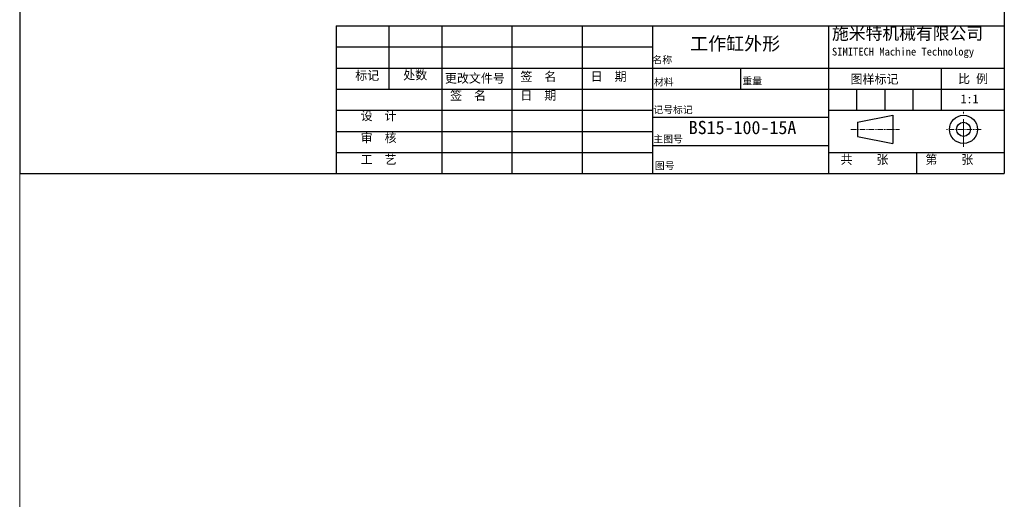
# Model space of a CAD drawing. Header units: millimetres. Extents: x 3176 to 6701, y -5770 to -692.
# Tile 8 of 10: x 5581 to 6701, y -2100 to -1555. Entities that reach past the tile are written whole.
import ezdxf

# ---------------------------------------------------------------- set-up
doc = ezdxf.new("R2010")
doc.units = ezdxf.units.MM
doc.linetypes.add('CENTER', pattern=[50.8, 31.75, -6.35, 6.35, -6.35])
for name, color, linetype, lineweight in [('图层1', 7, 'Continuous', 25), ('图层2', 3, 'CENTER', 13), ('图层3', 2, 'Continuous', 13), ('图层4', 1, 'Continuous', 30), ('图层7', 4, 'Continuous', 15)]:
    doc.layers.add(name, color=color, linetype=linetype, lineweight=lineweight)

msp = doc.modelspace()

# ---------------------------------------------------------------- linework, layer by layer
at = {"layer": '图层1'}
for p, q in [((6001.016, -1561.833), (6001.016, -1633.833)), ((6061.016, -1561.833), (6061.016, -1729.833)), ((6141.016, -1561.833), (6141.016, -1729.833)), ((6221.016, -1561.833), (6221.016, -1729.833)), ((6301.016, -1561.833), (6301.016, -1729.833)), ((6501.016, -1561.833), (6501.016, -1729.833)), ((5941.016, -1585.833), (6301.016, -1585.833)), ((5941.016, -1609.833), (6701.016, -1609.833)), ((6401.016, -1609.833), (6401.016, -1633.833)), ((6629.016, -1609.833), (6629.016, -1657.833)), ((5941.016, -1633.833), (6701.016, -1633.833)), ((6533.016, -1633.833), (6533.016, -1657.833)), ((6565.016, -1633.833), (6565.016, -1657.833)), ((6597.016, -1633.833), (6597.016, -1657.833)), ((5941.016, -1657.833), (6301.016, -1657.833)), ((6301.016, -1665.833), (6501.016, -1665.833)), ((6501.016, -1657.833), (6701.016, -1657.833)), ((6534.094, -1671.528), (6574.094, -1663.528)), ((6574.094, -1663.528), (6574.094, -1695.528)), ((6534.094, -1671.528), (6534.094, -1687.528)), ((5941.016, -1681.833), (6301.016, -1681.833)), ((6534.094, -1687.528), (6574.094, -1695.528)), ((6301.016, -1697.833), (6501.016, -1697.833)), ((5941.016, -1705.833), (6301.016, -1705.833)), ((6501.016, -1705.833), (6701.016, -1705.833)), ((6601.016, -1705.833), (6601.016, -1729.833))]:
    msp.add_line(p, q, dxfattribs=at)
for radius in [16, 8]:
    msp.add_circle((6654.597, -1679.528), radius, dxfattribs=at)
at = {"layer": '图层2'}
msp.add_line((6654.597, -1699.528), (6654.597, -1659.528), dxfattribs=at)
at = {"layer": '图层2', "ltscale": 0.2}
for p, q in [((6526.393, -1679.528), (6581.708, -1679.528)), ((6674.597, -1679.528), (6634.597, -1679.528))]:
    msp.add_line(p, q, dxfattribs=at)
at = {"layer": '图层4'}
for p, q in [((5581.016, -969.833), (5581.016, -1729.833)), ((6701.016, -969.833), (6701.016, -1729.833)), ((5941.016, -1561.833), (6701.016, -1561.833)), ((5941.016, -1561.833), (5941.016, -1729.833)), ((5581.016, -1729.833), (6701.016, -1729.833)), ((5941.016, -1729.833), (6701.016, -1729.833))]:
    msp.add_line(p, q, dxfattribs=at)
at = {"layer": '图层7'}
msp.add_line((5581.016, -969.833), (5581.016, -5769.833), dxfattribs=at)

# ---------------------------------------------------------------- texts
at = {"layer": '图层3', "attachment_point": 1}
for s, insert, char_height, width in [('{\\fSimSun|b0|i0|c134|p2;施米特机械有限公司\\P\\H0.6286x;SIMITECH Machine Technology}', (6504.989, -1563.418), 14, 207.93344), ('BS15-100-15A', (6342.012, -1669.928), 15, 109.30963)]:
    msp.add_mtext(s, dxfattribs=dict(at, insert=insert, char_height=char_height, width=width))
for s, insert, char_height in [('{\\fSimSun|b0|i0|c134|p54;\\C2;工作缸外形}', (6343.737, -1574.503), 15), ('{\\f宋体|b0|i0|c134|p54;名称}', (6300.8, -1596.471), 8), ('{\\f宋体|b0|i0|c134|p54;标记}', (5962.68, -1613.301), 10), ('{\\f宋体|b0|i0|c134|p54;处数}', (6017.283, -1612.785), 10), ('{\\f宋体|b0|i0|c134|p54;更改文件号}', (6064.68, -1616.521), 10), ('{\\f宋体|b0|i0|c134|p54;签  名}', (6150.541, -1614.562), 10), ('{\\f宋体|b0|i0|c134|p54;日  期}', (6230.541, -1614.45), 10), ('{\\f宋体|b0|i0|c134|p54;材料}', (6302.489, -1621.638), 8), ('{\\f宋体|b0|i0|c134|p54;重量}', (6403.052, -1620.513), 8), ('{\\f宋体|b0|i0|c134|p54;图样标记}', (6526.055, -1617.473), 10), ('{\\f宋体|b0|i0|c134|p54;比 例}', (6648.434, -1617.013), 10), ('{\\f宋体|b0|i0|c134|p54;签  名}', (6070.541, -1635.983), 10), ('{\\f宋体|b0|i0|c134|p54;日  期}', (6150.541, -1635.872), 10), ('{\\f宋体|b0|i0|c134|p54;1:1}', (6651.235, -1639.897), 10), ('{\\f宋体|b0|i0|c134|p54;记号标记}', (6301.76, -1653.332), 8), ('{\\f宋体|b0|i0|c134|p54;设  计}', (5968.848, -1659.142), 10), ('{\\f宋体|b0|i0|c134|p54;审  核}', (5968.848, -1684.199), 10), ('{\\f宋体|b0|i0|c134|p54;主图号}', (6301.76, -1686.441), 8), ('{\\f宋体|b0|i0|c134|p54;工  艺}', (5968.848, -1708.884), 10), ('{\\f宋体|b0|i0|c134|p54;共    张}', (6514.717, -1708.877), 10), ('{\\f宋体|b0|i0|c134|p54;第    张}', (6611.27, -1708.877), 10), ('{\\f宋体|b0|i0|c134|p54;图号}', (6303.526, -1716.972), 8)]:
    msp.add_mtext(s, dxfattribs=dict(at, insert=insert, char_height=char_height))

doc.saveas('drawing.dxf')
